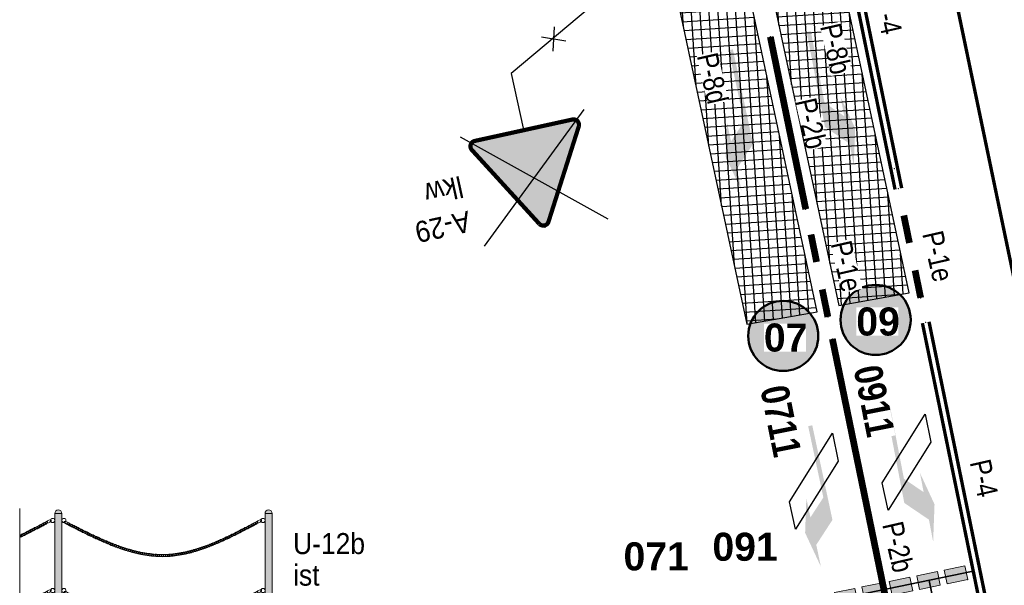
# Model space of a CAD drawing. Header units: metres. Extents: x 0 to 6473088, y 4 to 5822767.
# Tile 12 of 20: x 6472946 to 6472981, y 5822662 to 5822682. Entities that reach past the tile are written whole.
import ezdxf
from ezdxf.enums import TextEntityAlignment as Align

# ---------------------------------------------------------------- set-up
doc = ezdxf.new("R2010")
doc.units = ezdxf.units.M
for name, color, linetype in [('IR - numery grup sygnałowych', 6, 'Continuous'), ('MT IR - oznakowanie pionowe', 7, 'Continuous'), ('MT IR - oznakowanie poziome opisy', 7, 'Continuous'), ('MT IR - oznakowanie poziome projektowane', 150, 'Continuous'), ('MT IR - sygnalizatory - oznaczenia', 7, 'Continuous'), ('zzz.gaHSDomyslna', 7, 'Continuous'), ('zzz.gaUbdef', 7, 'Continuous'), ('zzz.gaUBDlugosc', 7, 'Continuous'), ('zzz.gaUBDodTekst', 7, 'Continuous'), ('zzz.gaUBDomyslna', 7, 'Continuous'), ('zzz.gaUBID', 7, 'Continuous'), ('zzz.gaUBNazwa', 7, 'Continuous'), ('zzz.gaUBStan', 7, 'Continuous'), ('zzz.gaVSDodTekst', 7, 'Continuous'), ('zzz.gaVSDomyslna', 7, 'Continuous'), ('zzz.gaVSNazwa', 7, 'Continuous'), ('zzz.gaVSStan', 7, 'Continuous'), ('zzz.gaVSWielkość', 7, 'Continuous')]:
    doc.layers.add(name, color=color, linetype=linetype)
for name, color, linetype, lineweight in [('MT IR - detekcja indukcyjna istniejąca', 7, 'Continuous', 30), ('MT IR - detekcja indukcyjna projektowana', 6, 'Continuous', 30), ('MT IR - detekcja wirtualna kamery pojazdy', 114, 'Continuous', 30), ('MT IR - numery grup sygnałowych', 6, 'Continuous', 30), ('MT IR - trajektorie i punkty kolizji', 1, 'Continuous', 35)]:
    doc.layers.add(name, color=color, linetype=linetype, lineweight=lineweight)
doc.styles.add('GA-ATR-TEXT', font='arial.ttf', dxfattribs={"width": 0.9})
doc.styles.add('MT - bold Arial', font='arialbd.ttf')
doc.styles.add('MT - bold Arial Narrow', font='ARIALNB.TTF')
doc.styles.add('Nagłówek_10mm_Ga', font='arialbd.ttf', dxfattribs={"height": 1})
doc.styles.add('Opis poziomego', font='ARIALN.TTF')
doc.styles.get("Standard").update_dxf_attribs({"font": 'arial.ttf'})
doc.dimstyles.new('GA-LEADER', dxfattribs={"dimtxt": 1, "dimasz": 1, "dimexe": 1, "dimexo": 1, "dimgap": 1, "dimtad": 1, "dimtxsty": 'Standard', "dimcen": 1, "dimadec": 0, "dimazin": 0, "dimtfac": 1, "dimtmove": 0, "dimatfit": 3, "dimfxl": 1, "dimarcsym": 0})

# ---------------------------------------------------------------- blocks, each defined once
blk = doc.blocks.new('zk.P-14')
at = {"linetype": 'Continuous', "lineweight": 0}
blk.add_hatch(color=0, dxfattribs=at).paths.add_polyline_path([(0.375, -0.5), (0.375, 0), (-0.375, 0), (-0.375, -0.5)])
at = {"color": 0, "linetype": 'Continuous', "lineweight": 0}
blk.add_lwpolyline([(-0.375, 0), (0.375, 0), (0.375, -0.5), (-0.375, -0.5), (-0.375, 0)], dxfattribs=at)
blk = doc.blocks.new('gaHSPos')
at = {"color": 0, "linetype": 'Continuous', "lineweight": 0}
blk.add_point((0, 0), dxfattribs=at)
blk = doc.blocks.new('*U33866')
at = {"layer": 'zzz.gaHSDomyslna', "color": 150, "rotation": 191.5741667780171}
for p in [(-0.367, -0.075), (-2.327, -0.477), (-1.347, -0.276), (-4.286, -0.878), (-3.306, -0.677), (-5.266, -1.078)]:
    blk.add_blockref('zk.P-14', p, dxfattribs=at)
at = {"layer": 'zzz.gaHSDomyslna', "color": 150}
for p in [(0, 0), (-6.582, -1.348)]:
    blk.add_blockref('gaHSPos', p, dxfattribs=at)
blk = doc.blocks.new('*U33878')
blk.add_hatch(color=0).paths.add_polyline_path([(0.225, 3.2), (0.225, 2.5), (0.525, 3.7), (0.225, 5), (0.225, 4.2), (-0.525, 3.45), (-0.525, 0), (-0.375, 0), (-0.375, 2.6)])
blk = doc.blocks.new('*U33879')
blk.add_hatch(color=0).paths.add_polyline_path([(0.525, 3.45), (-0.225, 4.2), (-0.225, 5), (-0.525, 3.7), (-0.225, 2.5), (-0.225, 3.2), (0.375, 2.6), (0.375, 0), (0.525, 0)])
blk = doc.blocks.new('*U33894')
at = {"layer": 'zzz.gaHSDomyslna', "color": 150}
for points in [[(-0.401, 1.959, 0.24, 0.24, 0), (-0.602, 2.939, 0.24, 0.24, 0)], [(0, 0, 0.24, 0.24, 0), (-0.201, 0.98, 0.24, 0.24, 0)]]:
    blk.add_lwpolyline(points, format="xyseb", dxfattribs=at)
at = {"color": 150}
for p in [(-0.944, 4.608), (0, 0)]:
    blk.add_blockref('gaHSPos', p, dxfattribs=at)
blk = doc.blocks.new('*U33895')
at = {"layer": 'zzz.gaHSDomyslna', "color": 150}
blk.add_lwpolyline([(0, 0, 0.12, 0.12, 0), (-2.478, 11.877, 0.12, 0.12, 0)], format="xyseb", dxfattribs=at)
at = {"color": 150}
for p in [(-2.478, 11.877), (0, 0)]:
    blk.add_blockref('gaHSPos', p, dxfattribs=at)
blk = doc.blocks.new('*U33897')
at = {"layer": 'zzz.gaHSDomyslna', "color": 150}
blk.add_lwpolyline([(0, 0, 0.24, 0.24, 0), (-2.286, 11.125, 0.24, 0.24, 0)], format="xyseb", dxfattribs=at)
at = {"color": 150}
for p in [(-2.286, 11.125), (0, 0)]:
    blk.add_blockref('gaHSPos', p, dxfattribs=at)
blk = doc.blocks.new('*U33898')
at = {"layer": 'zzz.gaHSDomyslna', "color": 150}
blk.add_lwpolyline([(0, 0, 0.24, 0.24, 0), (-1.263, 6.149, 0.24, 0.24, 0)], format="xyseb", dxfattribs=at)
at = {"color": 150}
for p in [(-1.263, 6.149), (0, 0)]:
    blk.add_blockref('gaHSPos', p, dxfattribs=at)
blk = doc.blocks.new('*U33899')
at = {"layer": 'zzz.gaHSDomyslna', "color": 150}
for points in [[(2.147, -11.079, 0.12, 0.12, 0), (-0.118, -0.024, 0.12, 0.12, 0)], [(2.382, -11.031, 0.12, 0.12, 0), (0.118, 0.024, 0.12, 0.12, 0)]]:
    blk.add_lwpolyline(points, format="xyseb", dxfattribs=at)
at = {"color": 150}
for p in [(0, 0), (2.264, -11.055)]:
    blk.add_blockref('gaHSPos', p, dxfattribs=at)
blk = doc.blocks.new('*U33901')
at = {"layer": 'zzz.gaHSDomyslna', "color": 150}
for points in [[(-2.726, 12.71, 0.12, 0.12, 0), (-0.118, -0.024, 0.12, 0.12, 0)], [(-2.49, 12.758, 0.12, 0.12, 0), (0.118, 0.024, 0.12, 0.12, 0)]]:
    blk.add_lwpolyline(points, format="xyseb", dxfattribs=at)
at = {"color": 150}
for p in [(-2.608, 12.734), (0, 0)]:
    blk.add_blockref('gaHSPos', p, dxfattribs=at)
blk = doc.blocks.new('A$C6DB17DEF')
at = {"layer": 'IR - numery grup sygnałowych', "lineweight": 30, "true_color": 0xffffff}
h = blk.add_hatch(color=7, dxfattribs=at)
h.dxf.hatch_style = 1
h.paths.add_polyline_path([(0, 1.25, 1), (2.5, 1.25, 1)])
at = {"layer": 'IR - numery grup sygnałowych', "lineweight": 50}
blk.add_circle((1.25, 1.25), 1.25, dxfattribs=at)
blk = doc.blocks.new('gaVScolumn0')
at = {"color": 0, "linetype": 'ByBlock', "lineweight": -2}
blk.add_line((0, 0), (0, 400), dxfattribs=at)
at = {"color": 7, "style": 'GA-ATR-TEXT', "width": 0.9}
blk.add_attdef('X2', text='', height=150, dxfattribs=at).set_placement((-50, 0), align=Align.BOTTOM_RIGHT)
blk = doc.blocks.new('*U34218')
at = {"layer": 'zzz.gaVSDomyslna', "color": 251, "linetype": 'Continuous', "lineweight": 0, "true_color": 0x4c4c4c, "const_width": 30}
blk.add_lwpolyline([(356.469, 15), (-356.469, 15, -0.563712), (-391.037, 72.1261), (-33.775, 690.923, -0.563661), (32.9409, 692.301), (390.215, 73.4834, -0.577186), (356.469, 15)], format="xyb", close=True, dxfattribs=at)
at = {"layer": 'zzz.gaVSDomyslna', "color": 251, "linetype": 'Continuous', "lineweight": 0, "true_color": 0x4c4c4c}
blk.add_point((0, 725.423), dxfattribs=at)
blk = doc.blocks.new('*U34219')
at = {"layer": 'zzz.gaVSDomyslna', "linetype": 'Continuous', "lineweight": 0, "true_color": 0xe2e2e2}
h = blk.add_hatch(color=254, dxfattribs=at)
h.dxf.hatch_style = 1
h.paths.add_polyline_path([(20.2988, 684.198, 0.229204), (-0.646341, 695.436, 0.279187), (-19.9889, 684.801), (-377.874, 64.9257, 0.259425), (-377.021, 41.5855, 0.262443), (-356.469, 30), (0, 30), (356.126, 30, 0.237857), (377.352, 42.1075, 0.284586), (378.047, 64.6255)])
at = {"layer": 'zzz.gaVSDomyslna', "color": 254, "linetype": 'Continuous', "lineweight": 0, "true_color": 0xe2e2e2}
blk.add_point((0, 725.423), dxfattribs=at)
blk = doc.blocks.new('*U34220')
at = {"layer": 'zzz.gaVSDomyslna', "linetype": 'Continuous', "lineweight": 0, "true_color": 0x000000}
blk.add_hatch(color=18, dxfattribs=at).paths.add_polyline_path([(67.5, 0, 1), (-67.5, 0, 1)])
blk = doc.blocks.new('*U34221')
at = {"layer": 'zzz.gaVSDomyslna', "linetype": 'Continuous', "lineweight": 0, "true_color": 0x4c4c4c}
blk.add_hatch(color=251, dxfattribs=at).paths.add_polyline_path([(-52.5, 0, 1), (52.5, 0, 1)])
blk = doc.blocks.new('*U34222')
at = {"layer": 'zzz.gaVSDomyslna', "linetype": 'Continuous', "lineweight": 0, "true_color": 0x000000}
blk.add_hatch(color=18, dxfattribs=at).paths.add_polyline_path([(67.5, 0, 1), (-67.5, 0, 1)])
blk = doc.blocks.new('*U34223')
at = {"layer": 'zzz.gaVSDomyslna', "linetype": 'Continuous', "lineweight": 0, "true_color": 0xe2e2e2}
blk.add_hatch(color=254, dxfattribs=at).paths.add_polyline_path([(-52.5, 0, 1), (52.5, 0, 1)])
blk = doc.blocks.new('*U34224')
at = {"layer": 'zzz.gaVSDomyslna', "linetype": 'Continuous', "lineweight": 0, "true_color": 0x000000}
blk.add_hatch(color=18, dxfattribs=at).paths.add_polyline_path([(67.5, 0, 1), (-67.5, 0, 1)])
blk = doc.blocks.new('*U34225')
at = {"layer": 'zzz.gaVSDomyslna', "linetype": 'Continuous', "lineweight": 0, "true_color": 0x2c2c2c}
blk.add_hatch(color=250, dxfattribs=at).paths.add_polyline_path([(-52.5, 0, 1), (52.5, 0, 1)])
blk = doc.blocks.new('*U34227')
at = {"layer": 'zzz.gaVSDomyslna', "color": 251, "true_color": 0x4c4c4c}
for name, p in [('*U34218', (0, 0)), ('*U34221', (0, 472.5))]:
    blk.add_blockref(name, p, dxfattribs=at)
at = {"layer": 'zzz.gaVSDomyslna', "color": 254, "true_color": 0xe2e2e2}
for name, p in [('*U34219', (0, 0)), ('*U34223', (0, 315))]:
    blk.add_blockref(name, p, dxfattribs=at)
at = {"layer": 'zzz.gaVSDomyslna', "color": 18, "true_color": 0x000000}
for name, p in [('*U34220', (0, 472.5)), ('*U34222', (0, 315)), ('*U34224', (0, 157.5))]:
    blk.add_blockref(name, p, dxfattribs=at)
at = {"layer": 'zzz.gaVSDomyslna', "color": 250, "true_color": 0x2c2c2c}
blk.add_blockref('*U34225', (0, 157.5), dxfattribs=at)
blk = doc.blocks.new('z.ga4.Cross-2')
at = {"color": 0, "linetype": 'Continuous', "lineweight": -2}
for p, q in [((-0.5, -0.5), (0.5, 0.5)), ((0.5, -0.5), (-0.5, 0.5))]:
    blk.add_line(p, q, dxfattribs=at)
blk = doc.blocks.new('*U34217')
at = {"layer": 'zzz.gaVSDomyslna', "color": 10, "lineweight": 30, "xscale": 903.0237330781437, "yscale": 797.9654415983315}
blk.add_blockref('z.ga4.Cross-2', (0, 362.7), dxfattribs=at)
at = {"layer": 'zzz.gaVSDomyslna'}
blk.add_blockref('*U34227', (0, 0), dxfattribs=at)
at = {"layer": 'zzz.gaVSDodTekst', "style": 'GA-ATR-TEXT', "width": 0.9}
blk.add_attdef('Addtext', text='', height=150, dxfattribs=at).set_placement((510.5, 55.2), align=Align.MIDDLE_LEFT)
at = {"layer": 'zzz.gaVSDomyslna', "style": 'MT - bold Arial', "flags": 1}
for tag in ['Width', 'Height', 'Position', 'Route', 'ItemNo', 'ID']:
    blk.add_attdef(tag, text='', height=1, dxfattribs=at).set_placement((0, 0), align=Align.MIDDLE_LEFT)
at = {"layer": 'zzz.gaVSNazwa', "style": 'GA-ATR-TEXT', "width": 0.9}
blk.add_attdef('Name', text='', height=150, dxfattribs=at).set_placement((510.5, 565.2), align=Align.MIDDLE_LEFT)
at = {"layer": 'zzz.gaVSStan', "style": 'GA-ATR-TEXT', "width": 0.9}
blk.add_attdef('State', text='', height=150, dxfattribs=at).set_placement((510.5, 310.2), align=Align.MIDDLE_LEFT)
at = {"layer": 'zzz.gaVSWielkość', "style": 'MT - bold Arial', "flags": 1}
blk.add_attdef('Size', text='', height=1, dxfattribs=at).set_placement((0, 0), align=Align.MIDDLE_LEFT)
blk = doc.blocks.new('*U34489')
at = {"layer": 'zzz.gaUbdef', "linetype": 'Continuous', "lineweight": 0, "true_color": 0x666666}
h = blk.add_hatch(color=251, dxfattribs=at)
h.paths.add_polyline_path([(875, 314.286), (825, 314.286), (825, 157.143), (875, 157.143)])
h.paths.add_polyline_path([(875, 628.571), (825, 628.571), (825, 471.429), (875, 471.429)])
h.paths.add_polyline_path([(875, 942.857), (825, 942.857), (825, 785.714), (875, 785.714)])
h.paths.add_polyline_path([(-625, 314.286), (-675, 314.286), (-675, 157.143), (-625, 157.143)])
h.paths.add_polyline_path([(-625, 628.571), (-675, 628.571), (-675, 471.429), (-625, 471.429), (-625, 525)])
h.paths.add_polyline_path([(-625, 942.857), (-675, 942.857), (-675, 785.714), (-625, 785.714)])
blk = doc.blocks.new('*U34490')
at = {"layer": 'zzz.gaUbdef', "linetype": 'Continuous', "lineweight": 0, "true_color": 0x666666}
h = blk.add_hatch(color=251, dxfattribs=at)
h.paths.add_polyline_path([(875, 157.143), (825, 157.143), (825, 0), (875, 0)])
h.paths.add_polyline_path([(875, 471.429), (825, 471.429), (825, 314.286), (875, 314.286)])
h.paths.add_polyline_path([(875, 785.714), (825, 785.714), (825, 628.571), (875, 628.571)])
h.paths.add_polyline_path([(875, 1075, 1), (825, 1075), (825, 942.857), (875, 942.857)])
h.paths.add_polyline_path([(-625, 157.143), (-675, 157.143), (-675, 0), (-625, 0)])
h.paths.add_polyline_path([(-625, 471.429), (-675, 471.429), (-675, 314.286), (-625, 314.286)])
h.paths.add_polyline_path([(-625, 785.714), (-675, 785.714), (-675, 628.571), (-625, 628.571)])
h.paths.add_polyline_path([(-625, 1075, 1), (-675, 1075), (-675, 942.857), (-625, 942.857), (-625, 1025)])
at = {"layer": 'zzz.gaUbdef', "color": 251, "linetype": 'Continuous', "lineweight": 0, "true_color": 0x666666}
for p, q in [((-625, 314.286), (-675, 314.286)), ((875, 314.286), (825, 314.286)), ((-625, 157.143), (-675, 157.143)), ((875, 157.143), (825, 157.143))]:
    blk.add_line(p, q, dxfattribs=at)
blk = doc.blocks.new('*U34491')
at = {"layer": 'zzz.gaUbdef', "color": 7, "linetype": 'Continuous', "lineweight": 0}
for p, q in [((-925, -70.6377), (-925, 1109.24)), ((-675, 1075), (-675, 0)), ((-675, 1075), (-625, 1075)), ((-625, 1075), (-625, 0)), ((825, 1075), (825, 0)), ((825, 1075), (875, 1075)), ((875, 1075), (875, 0)), ((-625, 1025), (-625, 775)), ((-625, 525), (-625, 275)), ((-625, 525), (-625, 275)), ((-925, 0), (925, 0))]:
    blk.add_line(p, q, dxfattribs=at)
for centre in [(-690, 1025), (-610, 1025), (810, 1025), (-690, 525), (-610, 525), (810, 525)]:
    blk.add_circle(centre, 15, dxfattribs=at)
for centre in [(-650, 1075), (850, 1075)]:
    blk.add_arc(centre, 25, 0, 179.99984796, dxfattribs=at)
for centre, major_axis, start_param, end_param in [((-801.598, 973.538), (22.1799, 11.5348), -3.141592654, 3.141592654), ((-788.383, 980.505), (22.1503, 11.5916), -3.141592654, 3.141592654), ((-775.181, 987.497), (22.1241, 11.6414), -3.141592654, 3.141592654), ((-761.99, 994.509), (22.1015, 11.6844), -3.141592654, 3.141592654), ((-748.808, 1001.54), (22.0823, 11.7206), -3.141592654, 3.141592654), ((-722.463, 1015.63), (22.0544, 11.7731), -3.141592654, 3.141592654), ((-586.573, 1005.06), (22.2518, -11.3956), -3.141592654, 3.141592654), ((-565.896, 994.473), (22.2518, -11.3956), -3.141592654, 3.141592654), ((-552.593, 987.676), (22.2568, -11.3857), -3.141592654, 3.141592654), ((-539.283, 980.893), (22.2652, -11.3693), -3.141592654, 3.141592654), ((-525.963, 974.129), (22.2769, -11.3463), -3.141592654, 3.141592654), ((698.402, 973.538), (22.1799, 11.5348), -3.141592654, 3.141592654), ((711.617, 980.505), (22.1503, 11.5916), -3.141592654, 3.141592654), ((724.819, 987.497), (22.1241, 11.6414), -3.141592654, 3.141592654), ((738.01, 994.509), (22.1015, 11.6844), -3.141592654, 3.141592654), ((751.192, 1001.54), (22.0823, 11.7206), -3.141592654, 3.141592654), ((777.537, 1015.63), (22.0544, 11.7731), -3.141592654, 3.141592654), ((-921.469, 912.652), (22.6005, 10.6873), 4.4071, 7.85891), ((-908.042, 919.203), (22.5404, 10.8135), 3.72158, 8.54013), ((-934.929, 906.171), (22.6639, 10.5522), 5.01267, 7.2579), ((-894.647, 925.818), (22.4835, 10.9313), -3.141592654, 3.141592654), ((-881.281, 932.493), (22.4299, 11.0408), -3.141592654, 3.141592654), ((-867.944, 939.222), (22.3797, 11.1422), -3.141592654, 3.141592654), ((-854.632, 946.002), (22.3329, 11.2357), -3.141592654, 3.141592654), ((-841.343, 952.828), (22.2895, 11.3216), -3.141592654, 3.141592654), ((-828.076, 959.696), (22.2495, 11.3999), -3.141592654, 3.141592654), ((-814.828, 966.6), (22.213, 11.471), -3.141592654, 3.141592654), ((-512.632, 967.387), (22.2921, -11.3165), -3.141592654, 3.141592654), ((-499.287, 960.672), (22.3105, -11.2801), -3.141592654, 3.141592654), ((-485.927, 953.987), (22.3323, -11.2369), -3.141592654, 3.141592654), ((-472.55, 947.337), (22.3575, -11.1867), -3.141592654, 3.141592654), ((-459.153, 940.727), (22.386, -11.1296), -3.141592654, 3.141592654), ((-445.735, 934.159), (22.4178, -11.0654), -3.141592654, 3.141592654), ((-432.294, 927.639), (22.4529, -10.994), -3.141592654, 3.141592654), ((-418.827, 921.172), (22.4913, -10.9152), -3.141592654, 3.141592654), ((-405.334, 914.761), (22.533, -10.8289), -3.141592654, 3.141592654), ((-391.811, 908.412), (22.5779, -10.7349), -3.141592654, 3.141592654), ((-378.257, 902.129), (22.6261, -10.6329), -3.141592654, 3.141592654), ((551.575, 899.764), (22.7304, 10.4081), -3.141592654, 3.141592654), ((565.071, 906.171), (22.6639, 10.5522), -3.141592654, 3.141592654), ((578.531, 912.652), (22.6005, 10.6873), -3.141592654, 3.141592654), ((591.958, 919.203), (22.5404, 10.8135), -3.141592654, 3.141592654), ((605.353, 925.818), (22.4835, 10.9313), -3.141592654, 3.141592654), ((618.719, 932.493), (22.4299, 11.0408), -3.141592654, 3.141592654), ((632.056, 939.222), (22.3797, 11.1422), -3.141592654, 3.141592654), ((645.368, 946.002), (22.3329, 11.2357), -3.141592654, 3.141592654), ((658.657, 952.828), (22.2895, 11.3216), -3.141592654, 3.141592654), ((671.924, 959.696), (22.2495, 11.3999), -3.141592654, 3.141592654), ((685.172, 966.6), (22.213, 11.471), -3.141592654, 3.141592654), ((-364.67, 895.918), (22.6775, -10.5229), -3.141592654, 3.141592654), ((-351.048, 889.783), (22.732, -10.4046), -3.141592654, 3.141592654), ((-337.39, 883.73), (22.7897, -10.2777), -3.141592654, 3.141592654), ((-323.693, 877.764), (22.8504, -10.142), -3.141592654, 3.141592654), ((-309.956, 871.891), (22.9141, -9.9973), -3.141592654, 3.141592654), ((-296.177, 866.117), (22.9807, -9.8432), -3.141592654, 3.141592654), ((-282.355, 860.447), (23.0501, -9.6795), -3.141592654, 3.141592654), ((-268.487, 854.888), (23.1223, -9.5058), -3.141592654, 3.141592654), ((-254.573, 849.447), (23.1971, -9.3217), -3.141592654, 3.141592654), ((-240.611, 844.129), (23.2744, -9.1271), -3.141592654, 3.141592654), ((-226.6, 838.941), (23.354, -8.9214), -3.141592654, 3.141592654), ((-212.539, 833.891), (23.4357, -8.7044), -3.141592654, 3.141592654), ((400.242, 835.809), (23.6403, 8.1323), -3.141592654, 3.141592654), ((414.247, 841.015), (23.5472, 8.3983), -3.141592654, 3.141592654), ((428.199, 846.363), (23.4554, 8.6512), -3.141592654, 3.141592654), ((442.098, 851.845), (23.3654, 8.8916), -3.141592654, 3.141592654), ((455.945, 857.455), (23.2772, 9.1198), -3.141592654, 3.141592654), ((469.743, 863.186), (23.1913, 9.3361), -3.141592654, 3.141592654), ((483.493, 869.032), (23.1077, 9.5412), -3.141592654, 3.141592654), ((497.195, 874.986), (23.0267, 9.7352), -3.141592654, 3.141592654), ((510.853, 881.042), (22.9483, 9.9185), -3.141592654, 3.141592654), ((524.468, 887.194), (22.8727, 10.0915), -3.141592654, 3.141592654), ((538.041, 893.436), (22.8001, 10.2546), -3.141592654, 3.141592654), ((-198.426, 828.987), (23.5195, -8.4756), -3.141592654, 3.141592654), ((-184.261, 824.234), (23.6049, -8.2346), -3.141592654, 3.141592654), ((-170.043, 819.642), (23.6918, -7.9811), -3.141592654, 3.141592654), ((-155.771, 815.219), (23.7799, -7.7146), -3.141592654, 3.141592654), ((-141.446, 810.972), (23.8689, -7.4347), -3.141592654, 3.141592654), ((-127.067, 806.91), (23.9584, -7.141), -3.141592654, 3.141592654), ((-112.634, 803.042), (24.048, -6.8332), -3.141592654, 3.141592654), ((-98.1477, 799.376), (24.1373, -6.5108), -3.141592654, 3.141592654), ((-83.6094, 795.923), (24.2258, -6.1734), -3.141592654, 3.141592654), ((-69.0198, 792.691), (24.3129, -5.8208), -3.141592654, 3.141592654), ((-54.3807, 789.691), (24.3981, -5.4526), -3.141592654, 3.141592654), ((-39.6939, 786.93), (24.4808, -5.0685), -3.141592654, 3.141592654), ((-24.9618, 784.421), (24.5603, -4.6684), -3.141592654, 3.141592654), ((-10.1874, 782.171), (24.6358, -4.252), -3.141592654, 3.141592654), ((4.626, 780.191), (24.7065, -3.8193), -3.141592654, 3.141592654), ((19.4746, 778.491), (24.7718, -3.3703), -3.141592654, 3.141592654), ((34.3539, 777.081), (24.8306, -2.9051), -3.141592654, 3.141592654), ((49.259, 775.969), (24.8822, -2.4239), -3.141592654, 3.141592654), ((64.1843, 775.165), (24.9256, -1.9271), -3.141592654, 3.141592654), ((79.1238, 774.678), (24.9599, -1.4151), -3.141592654, 3.141592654), ((94.0708, 774.515), (24.9842, -0.8885), -3.141592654, 3.141592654), ((109.018, 774.686), (24.9976, -0.348), -3.141592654, 3.141592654), ((123.958, 775.196), (24.9992, 0.2054), -3.141592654, 3.141592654), ((138.883, 776.04), (24.9884, 0.7604), -3.141592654, 3.141592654), ((153.787, 777.199), (24.9661, 1.3022), -3.141592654, 3.141592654), ((168.663, 778.663), (24.9329, 1.8301), -3.141592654, 3.141592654), ((183.506, 780.424), (24.8899, 2.3433), -3.141592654, 3.141592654), ((198.312, 782.472), (24.838, 2.8411), -3.141592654, 3.141592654), ((213.077, 784.796), (24.7782, 3.323), -3.141592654, 3.141592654), ((227.797, 787.388), (24.7112, 3.7889), -3.141592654, 3.141592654), ((242.469, 790.237), (24.6381, 4.2384), -3.141592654, 3.141592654), ((257.09, 793.333), (24.5597, 4.6715), -3.141592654, 3.141592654), ((271.658, 796.666), (24.4767, 5.0881), -3.141592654, 3.141592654), ((286.172, 800.227), (24.3901, 5.4884), -3.141592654, 3.141592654), ((300.63, 804.006), (24.3005, 5.8725), -3.141592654, 3.141592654), ((315.032, 807.994), (24.2086, 6.2407), -3.141592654, 3.141592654), ((329.376, 812.182), (24.1149, 6.5931), -3.141592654, 3.141592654), ((343.663, 816.56), (24.0202, 6.9302), -3.141592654, 3.141592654), ((357.893, 821.121), (23.925, 7.2523), -3.141592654, 3.141592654), ((372.066, 825.854), (23.8296, 7.5597), -3.141592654, 3.141592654), ((386.182, 830.753), (23.7346, 7.8529), -3.141592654, 3.141592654), ((-788.383, 480.505), (22.1503, 11.5916), -3.141592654, 3.141592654), ((-775.181, 487.497), (22.1241, 11.6414), -3.141592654, 3.141592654), ((-761.99, 494.509), (22.1015, 11.6844), -3.141592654, 3.141592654), ((-748.808, 501.539), (22.0823, 11.7206), -3.141592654, 3.141592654), ((-722.463, 515.633), (22.0544, 11.7731), -3.141592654, 3.141592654), ((-586.573, 505.065), (22.2518, -11.3956), -3.141592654, 3.141592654), ((-565.896, 494.473), (22.2518, -11.3956), -3.141592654, 3.141592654), ((-552.593, 487.676), (22.2568, -11.3857), -3.141592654, 3.141592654), ((-539.283, 480.893), (22.2652, -11.3693), -3.141592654, 3.141592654), ((711.617, 480.505), (22.1503, 11.5916), -3.141592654, 3.141592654), ((724.819, 487.497), (22.1241, 11.6414), -3.141592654, 3.141592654), ((738.01, 494.509), (22.1015, 11.6844), -3.141592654, 3.141592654), ((751.192, 501.539), (22.0823, 11.7206), -3.141592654, 3.141592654), ((777.537, 515.633), (22.0544, 11.7731), -3.141592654, 3.141592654), ((-921.469, 412.652), (22.6005, 10.6873), 4.4071, 7.85891), ((-908.042, 419.203), (22.5404, 10.8135), 3.72158, 8.54013), ((-894.647, 425.818), (22.4835, 10.9313), -3.141592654, 3.141592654), ((-881.281, 432.493), (22.4299, 11.0408), -3.141592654, 3.141592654), ((-867.944, 439.222), (22.3797, 11.1422), -3.141592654, 3.141592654), ((-854.632, 446.002), (22.3329, 11.2357), -3.141592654, 3.141592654), ((-841.343, 452.828), (22.2895, 11.3216), -3.141592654, 3.141592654), ((-828.076, 459.696), (22.2495, 11.3999), -3.141592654, 3.141592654), ((-814.828, 466.6), (22.213, 11.471), -3.141592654, 3.141592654), ((-801.598, 473.538), (22.1799, 11.5348), -3.141592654, 3.141592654), ((-525.963, 474.129), (22.2769, -11.3463), -3.141592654, 3.141592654), ((-512.632, 467.387), (22.2921, -11.3165), -3.141592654, 3.141592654), ((-499.287, 460.672), (22.3105, -11.2801), -3.141592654, 3.141592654), ((-485.927, 453.987), (22.3323, -11.2369), -3.141592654, 3.141592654), ((-472.55, 447.337), (22.3575, -11.1867), -3.141592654, 3.141592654), ((-459.153, 440.727), (22.386, -11.1296), -3.141592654, 3.141592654), ((-445.735, 434.159), (22.4178, -11.0654), -3.141592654, 3.141592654), ((-432.294, 427.639), (22.4529, -10.994), -3.141592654, 3.141592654), ((-418.827, 421.172), (22.4913, -10.9152), -3.141592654, 3.141592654), ((-405.334, 414.761), (22.533, -10.8289), -3.141592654, 3.141592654), ((-391.811, 408.412), (22.5779, -10.7349), -3.141592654, 3.141592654), ((578.531, 412.652), (22.6005, 10.6873), -3.141592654, 3.141592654), ((591.958, 419.203), (22.5404, 10.8135), -3.141592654, 3.141592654), ((605.353, 425.818), (22.4835, 10.9313), -3.141592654, 3.141592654), ((618.719, 432.493), (22.4299, 11.0408), -3.141592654, 3.141592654), ((632.056, 439.222), (22.3797, 11.1422), -3.141592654, 3.141592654), ((645.368, 446.002), (22.3329, 11.2357), -3.141592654, 3.141592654), ((658.657, 452.828), (22.2895, 11.3216), -3.141592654, 3.141592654), ((671.924, 459.696), (22.2495, 11.3999), -3.141592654, 3.141592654), ((685.172, 466.6), (22.213, 11.471), -3.141592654, 3.141592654), ((698.402, 473.538), (22.1799, 11.5348), -3.141592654, 3.141592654), ((-934.929, 406.171), (22.6639, 10.5522), 5.01267, 7.2579), ((-378.257, 402.129), (22.6261, -10.6329), -3.141592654, 3.141592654), ((-364.67, 395.918), (22.6775, -10.5229), -3.141592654, 3.141592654), ((-351.048, 389.783), (22.732, -10.4046), -3.141592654, 3.141592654), ((-337.39, 383.73), (22.7897, -10.2777), -3.141592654, 3.141592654), ((-323.693, 377.764), (22.8504, -10.142), -3.141592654, 3.141592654), ((-309.956, 371.891), (22.9141, -9.9973), -3.141592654, 3.141592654), ((-296.177, 366.117), (22.9807, -9.8432), -3.141592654, 3.141592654), ((-282.355, 360.447), (23.0501, -9.6795), -3.141592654, 3.141592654), ((-268.487, 354.888), (23.1223, -9.5058), -3.141592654, 3.141592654), ((-254.573, 349.447), (23.1971, -9.3217), -3.141592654, 3.141592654), ((-240.611, 344.129), (23.2744, -9.1271), -3.141592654, 3.141592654), ((-226.6, 338.941), (23.354, -8.9214), -3.141592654, 3.141592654), ((414.247, 341.015), (23.5472, 8.3983), -3.141592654, 3.141592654), ((428.199, 346.363), (23.4554, 8.6512), -3.141592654, 3.141592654), ((442.098, 351.845), (23.3654, 8.8916), -3.141592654, 3.141592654), ((455.945, 357.455), (23.2772, 9.1198), -3.141592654, 3.141592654), ((469.743, 363.186), (23.1913, 9.3361), -3.141592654, 3.141592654), ((483.493, 369.032), (23.1077, 9.5412), -3.141592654, 3.141592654), ((497.195, 374.986), (23.0267, 9.7352), -3.141592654, 3.141592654), ((510.853, 381.042), (22.9483, 9.9185), -3.141592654, 3.141592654), ((524.468, 387.194), (22.8727, 10.0915), -3.141592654, 3.141592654), ((538.041, 393.436), (22.8001, 10.2546), -3.141592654, 3.141592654), ((551.575, 399.764), (22.7304, 10.4081), -3.141592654, 3.141592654), ((565.071, 406.171), (22.6639, 10.5522), -3.141592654, 3.141592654), ((-212.539, 333.891), (23.4357, -8.7044), -3.141592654, 3.141592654), ((-198.426, 328.987), (23.5195, -8.4756), -3.141592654, 3.141592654), ((-184.261, 324.234), (23.6049, -8.2346), -3.141592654, 3.141592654), ((-170.043, 319.642), (23.6918, -7.9811), -3.141592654, 3.141592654), ((-155.771, 315.219), (23.7799, -7.7146), -3.141592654, 3.141592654), ((-141.446, 310.972), (23.8689, -7.4347), -3.141592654, 3.141592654), ((-127.067, 306.91), (23.9584, -7.141), -3.141592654, 3.141592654), ((-112.634, 303.042), (24.048, -6.8332), -3.141592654, 3.141592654), ((-98.1477, 299.376), (24.1373, -6.5108), -3.141592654, 3.141592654), ((-83.6094, 295.923), (24.2258, -6.1734), -3.141592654, 3.141592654), ((-69.0198, 292.691), (24.3129, -5.8208), -3.141592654, 3.141592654), ((-54.3807, 289.691), (24.3981, -5.4526), -3.141592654, 3.141592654), ((-39.6939, 286.93), (24.4808, -5.0685), -3.141592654, 3.141592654), ((-24.9618, 284.421), (24.5603, -4.6684), -3.141592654, 3.141592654), ((-10.1874, 282.171), (24.6358, -4.252), -3.141592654, 3.141592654), ((4.626, 280.191), (24.7065, -3.8193), -3.141592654, 3.141592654), ((19.4746, 278.491), (24.7718, -3.3703), -3.141592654, 3.141592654), ((34.3539, 277.081), (24.8306, -2.9051), -3.141592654, 3.141592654), ((49.259, 275.969), (24.8822, -2.4239), -3.141592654, 3.141592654), ((64.1843, 275.165), (24.9256, -1.9271), -3.141592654, 3.141592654), ((79.1238, 274.678), (24.9599, -1.4151), -3.141592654, 3.141592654), ((94.0708, 274.515), (24.9842, -0.8885), -3.141592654, 3.141592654), ((109.018, 274.686), (24.9976, -0.348), -3.141592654, 3.141592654), ((123.958, 275.196), (24.9992, 0.2054), -3.141592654, 3.141592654), ((138.883, 276.04), (24.9884, 0.7604), -3.141592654, 3.141592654), ((153.787, 277.199), (24.9661, 1.3022), -3.141592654, 3.141592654), ((168.663, 278.663), (24.9329, 1.8301), -3.141592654, 3.141592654), ((183.506, 280.424), (24.8899, 2.3433), -3.141592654, 3.141592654), ((198.312, 282.472), (24.838, 2.8411), -3.141592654, 3.141592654), ((213.077, 284.796), (24.7782, 3.323), -3.141592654, 3.141592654), ((227.797, 287.388), (24.7112, 3.7889), -3.141592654, 3.141592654), ((242.469, 290.237), (24.6381, 4.2384), -3.141592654, 3.141592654), ((257.09, 293.333), (24.5597, 4.6715), -3.141592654, 3.141592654), ((271.658, 296.666), (24.4767, 5.0881), -3.141592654, 3.141592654), ((286.172, 300.227), (24.3901, 5.4884), -3.141592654, 3.141592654), ((300.63, 304.006), (24.3005, 5.8725), -3.141592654, 3.141592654), ((315.032, 307.994), (24.2086, 6.2407), -3.141592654, 3.141592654), ((329.376, 312.182), (24.1149, 6.5931), -3.141592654, 3.141592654), ((343.663, 316.56), (24.0202, 6.9302), -3.141592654, 3.141592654), ((357.893, 321.121), (23.925, 7.2523), -3.141592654, 3.141592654), ((372.066, 325.854), (23.8296, 7.5597), -3.141592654, 3.141592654), ((386.182, 330.753), (23.7346, 7.8529), -3.141592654, 3.141592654), ((400.242, 335.809), (23.6403, 8.1323), -3.141592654, 3.141592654)]:
    blk.add_ellipse(centre, major_axis=major_axis, ratio=0.32, start_param=start_param, end_param=end_param, dxfattribs=at)
blk = doc.blocks.new('*U34488')
at = {"layer": 'zzz.gaUbdef', "color": 7}
blk.add_blockref('*U34491', (0, 0), dxfattribs=at)
at = {"layer": 'zzz.gaUbdef', "color": 251, "true_color": 0x666666}
for name in ['*U34490', '*U34489']:
    blk.add_blockref(name, (0, 0), dxfattribs=at)
at = {"layer": 'zzz.gaUBDlugosc', "style": 'MT - bold Arial', "flags": 1}
blk.add_attdef('Length', text='', height=1, dxfattribs=at).set_placement((0, 0), align=Align.MIDDLE_LEFT)
at = {"layer": 'zzz.gaUBDodTekst', "style": 'GA-ATR-TEXT', "width": 0.9}
blk.add_attdef('AddText', text='', height=150, dxfattribs=at).set_placement((1025, 410), align=Align.MIDDLE_LEFT)
at = {"layer": 'zzz.gaUBDomyslna', "style": 'GA-ATR-TEXT', "width": 0.9}
blk.add_attdef('Position', text='', height=150, dxfattribs=at).set_placement((1025, 185), align=Align.MIDDLE_LEFT)
at = {"layer": 'zzz.gaUBDomyslna', "style": 'MT - bold Arial', "flags": 1}
blk.add_attdef('Route', text='', height=1, dxfattribs=at).set_placement((0, 0), align=Align.MIDDLE_LEFT)
at = {"layer": 'zzz.gaUBID', "style": 'MT - bold Arial', "flags": 1}
blk.add_attdef('ID', text='', height=1, dxfattribs=at).set_placement((0, 0), align=Align.MIDDLE_LEFT)
at = {"layer": 'zzz.gaUBNazwa', "style": 'GA-ATR-TEXT', "width": 0.9}
blk.add_attdef('Name', text='', height=150, dxfattribs=at).set_placement((1025, 860), align=Align.MIDDLE_LEFT)
at = {"layer": 'zzz.gaUBStan', "style": 'GA-ATR-TEXT', "width": 0.9}
blk.add_attdef('State', text='', height=150, dxfattribs=at).set_placement((1025, 635), align=Align.MIDDLE_LEFT)

msp = doc.modelspace()

# ---------------------------------------------------------------- hatches: boundary and pattern name
at = {"layer": 'MT IR - detekcja wirtualna kamery pojazdy', "lineweight": -3}
h = msp.add_hatch(dxfattribs=at)
h.set_pattern_fill('ANSI37', color=256, scale=0.1, angle=48.6785, style=0)
h.set_pattern_definition([(93.6785, (6472977.2282, 5822674.56296), (-0.316846, -0.02037), []), (183.6785, (6472977.2282, 5822674.56296), (0.02037, -0.316846), [])])
h.paths.add_polyline_path([(6472975.077, 5822671.946), (6472977.577, 5822672.388), (6472973.404, 5822691.953), (6472970.902, 5822691.453)])
h = msp.add_hatch(dxfattribs=at)
h.set_pattern_fill('ANSI37', color=256, scale=0.1, angle=48.6785, style=0)
h.set_pattern_definition([(93.6785, (6472974.30733, 5822671.8733), (-0.316846, -0.02037), []), (183.6785, (6472974.30733, 5822671.8733), (0.02037, -0.316846), [])])
h.paths.add_polyline_path([(6472971.797, 5822671.276), (6472974.299, 5822671.718), (6472970.124, 5822691.283), (6472967.622, 5822690.784)])

# ---------------------------------------------------------------- linework, layer by layer
at = {"layer": 'MT IR - detekcja indukcyjna projektowana'}
for points in [[(6472976.623, 5822665.615), (6472978.151, 5822668.063), (6472978.356, 5822667.064), (6472976.829, 5822664.639)], [(6472973.32, 5822664.942), (6472974.848, 5822667.39), (6472975.053, 5822666.391), (6472973.527, 5822663.966)]]:
    msp.add_lwpolyline(points, close=True, dxfattribs=at)
at = {"layer": 'MT IR - detekcja wirtualna kamery pojazdy'}
for points in [[(6472975.077, 5822671.946), (6472977.577, 5822672.388), (6472973.404, 5822691.953), (6472970.902, 5822691.453)], [(6472971.797, 5822671.276), (6472974.297, 5822671.718), (6472970.124, 5822691.283), (6472967.622, 5822690.784)]]:
    msp.add_lwpolyline(points, close=True, dxfattribs=at)
at = {"layer": 'MT IR - oznakowanie pionowe', "color": 1, "lineweight": 30}
for points in [[(6472964.92, 5822681.887), (6472964.879, 5822681.013)], [(6472964.467, 5822681.519), (6472965.332, 5822681.382)]]:
    msp.add_lwpolyline(points, dxfattribs=at)
at = {"layer": 'MT IR - trajektorie i punkty kolizji'}
msp.add_lwpolyline([(6472979.869, 5822662.459), (6472973.405, 5822661.135)], dxfattribs=at)
msp.add_lwpolyline([(6472978.29, 5822662.136), (6472982.471, 5822641.77, 0.430411), (6472993.077, 5822636.652)], format="xyb", dxfattribs=at)

# ---------------------------------------------------------------- block references
at = {"layer": 'MT IR - oznakowanie pionowe', "xscale": 0.005, "yscale": 0.005, "rotation": 192.3807569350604}
msp.add_blockref('gaVScolumn0', (6472963.384, 5822680.219), dxfattribs=at)
at = {"layer": 'MT IR - oznakowanie pionowe', "xscale": 0.005, "yscale": 0.005, "rotation": 192.3805464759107}
msp.add_blockref('*U34217', (6472963.813, 5822678.266), dxfattribs=at).add_auto_attribs({'Name': 'A-29', 'State': 'lkw'})
at = {"layer": 'MT IR - oznakowanie pionowe', "xscale": 0.005, "yscale": 0.005}
msp.add_blockref('*U34488', (6472950.484, 5822659.148), dxfattribs=at).add_auto_attribs({'Name': 'U-12b', 'State': 'ist'})
at = {"layer": 'MT IR - oznakowanie poziome projektowane'}
for name, p in [('*U33901', (6472977.197, 5822676.103)), ('*U33895', (6472981.423, 5822672.422)), ('*U33898', (6472973.894, 5822675.376)), ('*U33894', (6472977.993, 5822672.214)), ('*U33894', (6472974.683, 5822671.534)), ('*U33899', (6472978.173, 5822671.336)), ('*U33897', (6472977.13, 5822659.625)), ('*U33866', (6472979.669, 5822662.163))]:
    msp.add_blockref(name, p, dxfattribs=at)
at = {"layer": 'MT IR - oznakowanie poziome projektowane', "color": 150}
for name, p, rotation in [('*U33879', (6472974.443, 5822681.796), 190.8665518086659), ('*U33878', (6472970.782, 5822680.97), 192.0425751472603), ('*U33879', (6472977.274, 5822668.384), 190.8665518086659), ('*U33878', (6472973.613, 5822667.558), 192.0425751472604)]:
    msp.add_blockref(name, p, dxfattribs=dict(at, rotation=rotation))

# ---------------------------------------------------------------- texts
at = {"layer": 'MT IR - sygnalizatory - oznaczenia', "color": 7, "transparency": 33554687, "insert": (6472968.559, 5822663.493), "char_height": 1, "attachment_point": 2, "style": 'MT - bold Arial', "bg_fill": 3, "box_fill_scale": 1, "bg_fill_color": 256, "bg_fill_transparency": 0}
msp.add_mtext_dynamic_manual_height_columns('071', width=2.52252, gutter_width=11.299, heights=[1.021], dxfattribs=at)

# ---------------------------------------------------------------- leaders
at = {"layer": 'MT IR - oznakowanie pionowe'}
msp.add_leader([(6472967.307, 5822685.842), (6472967.699, 5822683.837), (6472963.384, 5822680.219)], dimstyle='GA-LEADER', override={"dimasz": 0.3}, dxfattribs=at)

# ---------------------------------------------------------------- next in the draw order: texts
at = {"layer": 'MT IR - detekcja indukcyjna istniejąca', "char_height": 1, "width": 2.71184, "attachment_point": 2, "rotation": 281.2341, "style": 'MT - bold Arial Narrow', "bg_fill": 3, "box_fill_scale": 1, "bg_fill_color": 1, "bg_fill_transparency": 0}
for s, insert in [('0911', (6472976.826, 5822668.638)), ('0711', (6472973.499, 5822667.921))]:
    msp.add_mtext(s, dxfattribs=dict(at, insert=insert))
at = {"layer": 'MT IR - oznakowanie poziome opisy', "char_height": 0.75, "width": 1.82078, "attachment_point": 1, "rotation": 282.8073, "style": 'Opis poziomego', "bg_fill": 3, "box_fill_scale": 1, "bg_fill_color": 1, "bg_fill_transparency": 0}
for s, insert in [('P-4', (6472977.047, 5822683.019)), ('P-8b', (6472975.133, 5822682.067)), ('P-8d', (6472970.735, 5822681.016)), ('P-2b', (6472974.253, 5822679.402)), ('P-4', (6472980.47, 5822666.515)), ('P-2b', (6472977.349, 5822664.297))]:
    msp.add_mtext(s, dxfattribs=dict(at, insert=insert))
at = {"layer": 'MT IR - sygnalizatory - oznaczenia', "color": 7, "transparency": 33554687, "insert": (6472971.731, 5822663.835), "char_height": 1, "attachment_point": 2, "style": 'MT - bold Arial', "bg_fill": 3, "box_fill_scale": 1, "bg_fill_color": 256, "bg_fill_transparency": 0}
msp.add_mtext_dynamic_manual_height_columns('091', width=2.52252, gutter_width=11.299, heights=[1.021], dxfattribs=at)

# ---------------------------------------------------------------- next in the draw order: block references
at = {"layer": 'MT IR - numery grup sygnałowych', "transparency": 33554687, "rotation": 252.6782819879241}
for p in [(6472975.565, 5822672.993), (6472972.269, 5822672.421)]:
    msp.add_blockref('A$C6DB17DEF', p, dxfattribs=at)

# ---------------------------------------------------------------- next in the draw order: texts
at = {"layer": 'MT IR - numery grup sygnałowych', "lineweight": -3, "transparency": 33554687, "char_height": 1, "attachment_point": 1, "style": 'Nagłówek_10mm_Ga', "bg_fill": 3, "box_fill_scale": 1, "bg_fill_color": 256, "bg_fill_transparency": 0}
for s, insert in [('09', (6472975.696, 5822671.87)), ('07', (6472972.4, 5822671.298))]:
    msp.add_mtext_dynamic_manual_height_columns(s, width=1.5, gutter_width=12.5, heights=[0], dxfattribs=dict(at, insert=insert))
at = {"layer": 'MT IR - oznakowanie poziome opisy', "char_height": 0.75, "width": 1.82078, "attachment_point": 1, "rotation": 282.8073, "style": 'Opis poziomego', "bg_fill": 3, "box_fill_scale": 1, "bg_fill_color": 1, "bg_fill_transparency": 0}
for insert in [(6472978.775, 5822674.667), (6472975.509, 5822674.314)]:
    msp.add_mtext('P-1e', dxfattribs=dict(at, insert=insert))

doc.saveas('drawing.dxf')
